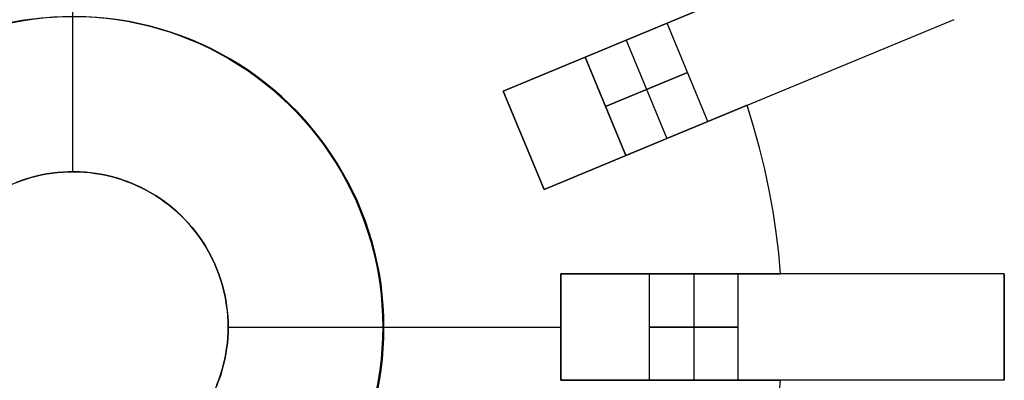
# Model space of a CAD drawing. Header units: millimetres. Extents: x 625 to 835, y 105 to 315.
# Tile 7 of 9: x 724 to 835, y 204 to 245. Entities that reach past the tile are written whole.
import ezdxf

# ---------------------------------------------------------------- set-up
doc = ezdxf.new("R2010")
doc.units = ezdxf.units.MM

msp = doc.modelspace()

# ---------------------------------------------------------------- linework, layer by layer
for points in [[(730, 227.5), (730, 265)], [(730, 227.5), (730, 265)], [(824.71, 255.73), (778.52, 236.59)], [(801.41, 246.07), (792.38, 242.33)], [(792.38, 242.33), (801.41, 246.07)], [(801.41, 246.07), (792.38, 242.33)], [(792.38, 242.33), (801.41, 246.07)], [(725.46, 244.7), (724.25, 244.53), (723.06, 244.31)], [(764.47, 203.96), (764.66, 205.16), (764.81, 206.36), (764.92, 207.57), (764.98, 208.79), (765, 210), (764.98, 211.21), (764.92, 212.43), (764.81, 213.64), (764.66, 214.84), (764.47, 216.04), (764.24, 217.24), (763.97, 218.42), (763.66, 219.6), (763.31, 220.76), (762.91, 221.91), (762.48, 223.04), (762.01, 224.16), (761.5, 225.26), (760.95, 226.35), (760.36, 227.41), (759.74, 228.46), (759.08, 229.48), (758.39, 230.47), (757.66, 231.45), (756.9, 232.39), (756.1, 233.31), (755.28, 234.21), (754.42, 235.07), (753.54, 235.9), (752.63, 236.7), (751.69, 237.47), (750.72, 238.21), (749.73, 238.91), (748.71, 239.58), (747.68, 240.21), (746.62, 240.8), (745.54, 241.36), (744.44, 241.88), (743.32, 242.36), (742.19, 242.81), (741.05, 243.21), (739.89, 243.57), (738.72, 243.9), (737.53, 244.18), (736.34, 244.42), (735.14, 244.62), (733.94, 244.78)], [(829.3, 244.64), (783.11, 225.5)], [(796.99, 244.24), (787.76, 240.42)], [(787.76, 240.42), (796.99, 244.24)], [(801.59, 233.16), (796.99, 244.24)], [(801.59, 233.16), (796.99, 244.24)], [(792.38, 242.33), (778.52, 236.59)], [(778.52, 236.59), (792.38, 242.33)], [(792.38, 242.33), (778.52, 236.59)], [(778.52, 236.59), (792.38, 242.33)], [(792.38, 242.33), (796.97, 231.24)], [(792.38, 242.33), (796.97, 231.24)], [(792.35, 229.33), (787.76, 240.42)], [(792.35, 229.33), (787.76, 240.42)], [(787.76, 240.42), (792.35, 229.33)], [(799.29, 238.7), (790.05, 234.87)], [(790.05, 234.87), (799.29, 238.7)], [(778.52, 236.59), (783.11, 225.5)], [(783.11, 225.5), (778.52, 236.59)], [(783.11, 225.5), (778.52, 236.59)], [(783.11, 225.5), (778.52, 236.59)], [(778.52, 236.59), (783.11, 225.5)], [(778.52, 236.59), (783.11, 225.5)], [(796.97, 231.24), (806, 234.99)], [(806, 234.99), (796.97, 231.24)], [(796.97, 231.24), (806, 234.99)], [(806, 234.99), (796.97, 231.24)], [(809.77, 216), (809.57, 218.33), (809.28, 220.67), (808.93, 223.04), (808.5, 225.41), (807.99, 227.8), (807.41, 230.19), (806.74, 232.59), (806, 234.99)], [(809.77, 216), (809.57, 218.33), (809.28, 220.67), (808.93, 223.04), (808.5, 225.41), (807.99, 227.8), (807.41, 230.19), (806.74, 232.59), (806, 234.99)], [(809.77, 216), (809.57, 218.33), (809.28, 220.67), (808.93, 223.04), (808.5, 225.41), (807.99, 227.8), (807.41, 230.19), (806.74, 232.59), (806, 234.99)], [(809.77, 216), (809.57, 218.33), (809.28, 220.67), (808.93, 223.04), (808.5, 225.41), (807.99, 227.8), (807.41, 230.19), (806.74, 232.59), (806, 234.99)], [(809.77, 216), (809.57, 218.33), (809.28, 220.67), (808.93, 223.04), (808.5, 225.41), (807.99, 227.8), (807.41, 230.19), (806.74, 232.59), (806, 234.99)], [(809.77, 216), (809.57, 218.33), (809.28, 220.67), (808.93, 223.04), (808.5, 225.41), (807.99, 227.8), (807.41, 230.19), (806.74, 232.59), (806, 234.99)], [(792.35, 229.33), (801.59, 233.16)], [(801.59, 233.16), (792.35, 229.33)], [(783.11, 225.5), (796.97, 231.24)], [(796.97, 231.24), (783.11, 225.5)], [(783.11, 225.5), (796.97, 231.24)], [(796.97, 231.24), (783.11, 225.5)], [(746.24, 203.48), (746.46, 204.05), (746.65, 204.62), (746.83, 205.2), (746.99, 205.79), (747.12, 206.38), (747.24, 206.98), (747.33, 207.58), (747.41, 208.18), (747.46, 208.79), (747.49, 209.39), (747.5, 210), (747.49, 210.61), (747.46, 211.21), (747.41, 211.82), (747.33, 212.42), (747.24, 213.02), (747.12, 213.62), (746.99, 214.21), (746.83, 214.8), (746.65, 215.38), (746.46, 215.95), (746.24, 216.52), (746, 217.08), (745.75, 217.63), (745.47, 218.17), (745.18, 218.71), (744.87, 219.23), (744.54, 219.74), (744.19, 220.24), (743.83, 220.72), (743.45, 221.2), (743.05, 221.66), (742.64, 222.1), (742.21, 222.53), (741.77, 222.95), (741.31, 223.35), (740.84, 223.74), (740.36, 224.1), (739.86, 224.46), (739.36, 224.79), (738.84, 225.1), (738.31, 225.4), (737.77, 225.68), (737.22, 225.94), (736.66, 226.18), (736.1, 226.4), (735.52, 226.61), (734.94, 226.79), (734.36, 226.95), (733.77, 227.09), (733.17, 227.21), (732.57, 227.31), (731.97, 227.39), (731.37, 227.45), (730.76, 227.48), (730.15, 227.5), (729.54, 227.49), (728.94, 227.47), (728.33, 227.42), (727.73, 227.35), (727.13, 227.26), (726.53, 227.15), (725.94, 227.02), (725.35, 226.87), (724.77, 226.7), (724.19, 226.51), (723.62, 226.3)], [(785, 216), (785, 204)], [(785, 204), (785, 216)], [(785, 204), (785, 216)], [(785, 204), (785, 216)], [(800, 216), (785, 216)], [(785, 216), (800, 216)], [(800, 216), (785, 216)], [(785, 216), (800, 216)], [(785, 216), (785, 204)], [(835, 216), (785, 216)], [(805, 216), (795, 216)], [(795, 216), (805, 216)], [(795, 204), (795, 216)], [(795, 204), (795, 216)], [(809.77, 216), (800, 216)], [(800, 216), (809.77, 216)], [(809.77, 216), (800, 216)], [(800, 216), (809.77, 216)], [(800, 216), (800, 204)], [(800, 216), (800, 204)], [(805, 204), (805, 216)], [(805, 204), (805, 216)], [(835, 204), (835, 216)], [(835, 204), (835, 216)], [(835, 216), (835, 204)], [(747.5, 210), (785, 210)], [(747.5, 210), (785, 210)], [(765, 210), (785, 210)], [(765, 210), (785, 210)], [(805, 210), (795, 210)], [(795, 210), (805, 210)], [(785, 204), (800, 204)], [(800, 204), (785, 204)], [(785, 204), (800, 204)], [(800, 204), (785, 204)], [(835, 204), (785, 204)], [(795, 204), (805, 204)], [(805, 204), (795, 204)], [(800, 204), (809.77, 204)], [(809.77, 204), (800, 204)], [(800, 204), (809.77, 204)], [(809.77, 204), (800, 204)], [(806, 185.01), (806.7, 187.25), (807.33, 189.52), (807.91, 191.84), (808.42, 194.2), (808.87, 196.6), (809.24, 199.03), (809.55, 201.5), (809.77, 204)], [(806, 185.01), (806.7, 187.25), (807.33, 189.52), (807.91, 191.84), (808.42, 194.2), (808.87, 196.6), (809.24, 199.03), (809.55, 201.5), (809.77, 204)], [(806, 185.01), (806.7, 187.25), (807.33, 189.52), (807.91, 191.84), (808.42, 194.2), (808.87, 196.6), (809.24, 199.03), (809.55, 201.5), (809.77, 204)], [(806, 185.01), (806.7, 187.25), (807.33, 189.52), (807.91, 191.84), (808.42, 194.2), (808.87, 196.6), (809.24, 199.03), (809.55, 201.5), (809.77, 204)], [(806, 185.01), (806.7, 187.25), (807.33, 189.52), (807.91, 191.84), (808.42, 194.2), (808.87, 196.6), (809.24, 199.03), (809.55, 201.5), (809.77, 204)], [(806, 185.01), (806.7, 187.25), (807.33, 189.52), (807.91, 191.84), (808.42, 194.2), (808.87, 196.6), (809.24, 199.03), (809.55, 201.5), (809.77, 204)]]:
    msp.add_lwpolyline(points)
at = {"extrusion": (-0.382683, 0.92388, -1.77118e-15)}
msp.add_lwpolyline([(-859.8, -20), (-859.78, -18.98), (-859.73, -17.96), (-859.64, -16.94), (-859.52, -15.92), (-859.36, -14.91), (-859.17, -13.9), (-858.94, -12.9), (-858.68, -11.91), (-858.39, -10.93), (-858.06, -9.96), (-857.7, -9), (-857.31, -8.05), (-856.89, -7.12), (-856.43, -6.2), (-855.95, -5.3), (-855.43, -4.42), (-854.88, -3.55), (-854.3, -2.7), (-853.7, -1.88), (-853.07, -1.07), (-852.41, -0.29), (-851.72, 0.47), (-851.01, 1.21), (-850.27, 1.92), (-849.51, 2.61), (-848.73, 3.27), (-847.92, 3.9), (-847.1, 4.5), (-846.25, 5.08), (-845.38, 5.63), (-844.5, 6.14), (-843.6, 6.63), (-842.68, 7.09), (-841.75, 7.51), (-840.8, 7.9), (-839.84, 8.26), (-838.87, 8.59), (-837.89, 8.88), (-836.9, 9.14), (-835.9, 9.37), (-834.89, 9.56), (-833.88, 9.72), (-832.86, 9.84), (-831.84, 9.93), (-830.82, 9.98), (-829.8, 9.99)], dxfattribs=at)
at = {"extrusion": (-0.382683, 0.92388, 1.47256e-15)}
msp.add_lwpolyline([(-829.8, -534.01), (-830.82, -533.99), (-831.84, -533.94), (-832.86, -533.85), (-833.88, -533.73), (-834.89, -533.57), (-835.9, -533.38), (-836.9, -533.15), (-837.89, -532.89), (-838.87, -532.6), (-839.84, -532.27), (-840.8, -531.91), (-841.75, -531.52), (-842.68, -531.1), (-843.6, -530.64), (-844.5, -530.15), (-845.38, -529.64), (-846.25, -529.09), (-847.1, -528.51), (-847.92, -527.91), (-848.73, -527.28), (-849.51, -526.62), (-850.27, -525.93), (-851.01, -525.22), (-851.72, -524.48), (-852.41, -523.72), (-853.07, -522.94), (-853.7, -522.13), (-854.3, -521.31), (-854.88, -520.46), (-855.43, -519.59), (-855.95, -518.71), (-856.43, -517.81), (-856.89, -516.89), (-857.31, -515.96), (-857.7, -515.01), (-858.06, -514.05), (-858.39, -513.08), (-858.68, -512.1), (-858.94, -511.11), (-859.17, -510.11), (-859.36, -509.1), (-859.52, -508.09), (-859.64, -507.07), (-859.73, -506.05), (-859.78, -505.03), (-859.8, -504.01)], dxfattribs=at)
at = {"extrusion": (-0.382683, 0.92388, 1.50859e-15)}
msp.add_lwpolyline([(-859.8, -20), (-859.78, -18.98), (-859.73, -17.96), (-859.64, -16.94), (-859.52, -15.92), (-859.36, -14.91), (-859.17, -13.9), (-858.94, -12.9), (-858.68, -11.91), (-858.39, -10.93), (-858.06, -9.96), (-857.7, -9), (-857.31, -8.05), (-856.89, -7.12), (-856.43, -6.2), (-855.95, -5.3), (-855.43, -4.42), (-854.88, -3.55), (-854.3, -2.7), (-853.7, -1.88), (-853.07, -1.07), (-852.41, -0.29), (-851.72, 0.47), (-851.01, 1.21), (-850.27, 1.92), (-849.51, 2.61), (-848.73, 3.27), (-847.92, 3.9), (-847.1, 4.5), (-846.25, 5.08), (-845.38, 5.63), (-844.5, 6.14), (-843.6, 6.63), (-842.68, 7.09), (-841.75, 7.51), (-840.8, 7.9), (-839.84, 8.26), (-838.87, 8.59), (-837.89, 8.88), (-836.9, 9.14), (-835.9, 9.37), (-834.89, 9.56), (-833.88, 9.72), (-832.86, 9.84), (-831.84, 9.93), (-830.82, 9.98), (-829.8, 9.99)], dxfattribs=at)
at = {"extrusion": (-0.382683, 0.92388, -3.32553e-15)}
msp.add_lwpolyline([(-829.8, -534.01), (-830.82, -533.99), (-831.84, -533.94), (-832.86, -533.85), (-833.88, -533.73), (-834.89, -533.57), (-835.9, -533.38), (-836.9, -533.15), (-837.89, -532.89), (-838.87, -532.6), (-839.84, -532.27), (-840.8, -531.91), (-841.75, -531.52), (-842.68, -531.1), (-843.6, -530.64), (-844.5, -530.15), (-845.38, -529.64), (-846.25, -529.09), (-847.1, -528.51), (-847.92, -527.91), (-848.73, -527.28), (-849.51, -526.62), (-850.27, -525.93), (-851.01, -525.22), (-851.72, -524.48), (-852.41, -523.72), (-853.07, -522.94), (-853.7, -522.13), (-854.3, -521.31), (-854.88, -520.46), (-855.43, -519.59), (-855.95, -518.71), (-856.43, -517.81), (-856.89, -516.89), (-857.31, -515.96), (-857.7, -515.01), (-858.06, -514.05), (-858.39, -513.08), (-858.68, -512.1), (-858.94, -511.11), (-859.17, -510.11), (-859.36, -509.1), (-859.52, -508.09), (-859.64, -507.07), (-859.73, -506.05), (-859.78, -505.03), (-859.8, -504.01)], dxfattribs=at)
at = {"extrusion": (0.000142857, -2.84161e-05, 1)}
for points in [[(765.07, 209.99), (765.05, 211.2), (764.99, 212.42), (764.88, 213.63), (764.74, 214.84), (764.55, 216.04), (764.31, 217.24), (764.04, 218.43), (763.73, 219.6), (763.37, 220.77), (762.98, 221.92), (762.54, 223.06), (762.07, 224.18), (761.55, 225.28), (761, 226.37), (760.41, 227.43), (759.79, 228.48), (759.13, 229.5), (758.43, 230.5), (757.7, 231.48), (756.94, 232.42), (756.14, 233.34), (755.31, 234.24), (754.45, 235.1), (753.56, 235.93), (752.65, 236.73), (751.7, 237.5), (750.73, 238.24), (749.74, 238.94), (748.72, 239.61), (747.68, 240.24), (746.61, 240.83), (745.53, 241.39), (744.43, 241.91), (743.31, 242.39), (742.17, 242.83), (741.02, 243.23), (739.86, 243.59), (738.68, 243.91), (737.5, 244.19), (736.3, 244.43), (735.1, 244.62), (733.89, 244.78), (732.68, 244.89), (731.47, 244.96), (730.25, 244.98), (729.03, 244.97), (727.81, 244.91), (726.6, 244.81), (725.39, 244.67), (724.19, 244.49), (722.99, 244.26), (721.8, 243.99), (720.62, 243.69), (719.46, 243.34), (718.3, 242.95), (717.16, 242.52), (716.04, 242.05), (714.93, 241.54), (713.85, 240.99), (712.78, 240.41), (711.73, 239.79), (710.7, 239.13), (709.7, 238.44), (708.72, 237.72), (707.77, 236.96), (706.85, 236.17), (705.95, 235.34), (705.08, 234.49), (704.24, 233.6), (703.44, 232.69), (702.66, 231.75), (701.92, 230.78), (701.22, 229.79), (700.55, 228.77), (699.91, 227.74), (699.31, 226.68), (698.75, 225.6), (698.22, 224.5), (697.74, 223.38)], [(697.74, 223.38), (697.29, 222.25), (696.89, 221.11), (696.52, 219.95), (696.2, 218.78), (695.91, 217.6), (695.67, 216.42), (695.47, 215.22), (695.31, 214.02), (695.19, 212.81), (695.11, 211.6), (695.08, 210.39), (695.08, 209.18), (695.13, 207.96), (695.22, 206.76), (695.36, 205.55), (695.53, 204.35), (695.75, 203.16), (696, 201.97), (696.3, 200.8), (696.64, 199.63), (697.02, 198.48), (697.44, 197.34), (697.9, 196.22), (698.39, 195.11), (698.93, 194.02), (699.5, 192.95), (700.11, 191.9), (700.75, 190.88), (701.43, 189.87), (702.14, 188.89), (702.89, 187.94), (703.67, 187.01), (704.48, 186.11), (705.33, 185.24), (706.2, 184.39), (707.1, 183.58), (708.03, 182.8), (708.98, 182.05), (709.96, 181.34), (710.97, 180.66), (711.99, 180.02), (713.04, 179.41), (714.11, 178.84), (715.2, 178.3), (716.31, 177.81), (717.43, 177.35), (718.57, 176.93), (719.72, 176.55), (720.89, 176.21), (722.06, 175.91), (723.25, 175.66), (724.44, 175.44), (725.64, 175.27), (726.85, 175.13), (728.05, 175.04), (729.27, 174.99), (730.48, 174.99), (731.69, 175.02), (732.9, 175.1), (734.11, 175.22), (735.31, 175.38), (736.51, 175.58), (737.69, 175.82), (738.87, 176.11), (740.04, 176.43), (741.2, 176.8), (742.34, 177.2), (743.47, 177.65), (744.58, 178.13), (745.68, 178.65), (746.75, 179.21), (747.81, 179.81), (748.84, 180.44), (749.85, 181.11), (750.84, 181.81), (751.81, 182.55), (752.74, 183.32), (753.65, 184.12), (754.54, 184.95), (755.39, 185.81), (756.21, 186.71), (757, 187.63), (757.76, 188.57), (758.49, 189.54), (759.18, 190.54), (759.83, 191.56), (760.45, 192.6), (761.04, 193.66), (761.58, 194.75), (762.09, 195.85), (762.56, 196.97), (762.99, 198.1), (763.39, 199.25), (763.74, 200.41), (764.05, 201.58), (764.32, 202.76), (764.55, 203.95), (764.74, 205.15), (764.89, 206.35), (764.99, 207.56), (765.05, 208.77), (765.07, 209.99)]]:
    msp.add_lwpolyline(points, dxfattribs=at)
at = {"extrusion": (-0.000142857, 2.84161e-05, 1)}
for points in [[(697.59, 223.41), (698.08, 224.53), (698.6, 225.62), (699.16, 226.7), (699.76, 227.77), (700.4, 228.8), (701.07, 229.82), (701.78, 230.81), (702.52, 231.78), (703.29, 232.72), (704.1, 233.63), (704.93, 234.52), (705.8, 235.37), (706.7, 236.19), (707.62, 236.99), (708.57, 237.75), (709.55, 238.47), (710.55, 239.16), (711.58, 239.82), (712.63, 240.44), (713.7, 241.02), (714.79, 241.57), (715.89, 242.08), (717.02, 242.55), (718.16, 242.98), (719.31, 243.37), (720.48, 243.71), (721.65, 244.02), (722.84, 244.29), (724.04, 244.52), (725.24, 244.7), (726.45, 244.84), (727.67, 244.94), (728.88, 245), (730.1, 245.01), (731.32, 244.99), (732.53, 244.92), (733.75, 244.81), (734.95, 244.65), (736.16, 244.46), (737.35, 244.22), (738.54, 243.94), (739.71, 243.62), (740.87, 243.26), (742.02, 242.86), (743.16, 242.42), (744.28, 241.94), (745.38, 241.42), (746.46, 240.86), (747.53, 240.27), (748.57, 239.64), (749.59, 238.97), (750.58, 238.27), (751.55, 237.53), (752.5, 236.76), (753.42, 235.96), (754.3, 235.13), (755.16, 234.27), (755.99, 233.37), (756.79, 232.45), (757.55, 231.5), (758.28, 230.53), (758.98, 229.53), (759.64, 228.51), (760.27, 227.46), (760.86, 226.4), (761.41, 225.31), (761.92, 224.21), (762.39, 223.09), (762.83, 221.95), (763.22, 220.8), (763.58, 219.63), (763.89, 218.46), (764.17, 217.27), (764.4, 216.07), (764.59, 214.87), (764.74, 213.66), (764.84, 212.45), (764.91, 211.23), (764.93, 210.01)], [(764.93, 210.01), (764.91, 208.8), (764.84, 207.59), (764.74, 206.38), (764.59, 205.18), (764.4, 203.98), (764.17, 202.79), (763.9, 201.61), (763.59, 200.44), (763.24, 199.28), (762.85, 198.13), (762.42, 196.99), (761.94, 195.88), (761.44, 194.78), (760.89, 193.69), (760.3, 192.63), (759.68, 191.59), (759.03, 190.57), (758.34, 189.57), (757.61, 188.6), (756.85, 187.65), (756.06, 186.74), (755.24, 185.84), (754.39, 184.98), (753.51, 184.15), (752.6, 183.35), (751.66, 182.58), (750.7, 181.84), (749.71, 181.14), (748.69, 180.47), (747.66, 179.84), (746.6, 179.24), (745.53, 178.68), (744.43, 178.16), (743.32, 177.68), (742.19, 177.23), (741.05, 176.83), (739.89, 176.46), (738.72, 176.14), (737.55, 175.85), (736.36, 175.61), (735.16, 175.41), (733.96, 175.25), (732.75, 175.13), (731.54, 175.05), (730.33, 175.02), (729.12, 175.02), (727.91, 175.07), (726.7, 175.16), (725.49, 175.3), (724.29, 175.47), (723.1, 175.69), (721.91, 175.94), (720.74, 176.24), (719.57, 176.58), (718.42, 176.96), (717.28, 177.38), (716.16, 177.84), (715.05, 178.33), (713.97, 178.87), (712.9, 179.44), (711.85, 180.05), (710.82, 180.69), (709.81, 181.37), (708.83, 182.08), (707.88, 182.83), (706.95, 183.61), (706.05, 184.42), (705.18, 185.27), (704.34, 186.14), (703.52, 187.04), (702.74, 187.97), (702, 188.92), (701.28, 189.9), (700.6, 190.91), (699.96, 191.93), (699.35, 192.98), (698.78, 194.05), (698.24, 195.14), (697.75, 196.25), (697.29, 197.37), (696.87, 198.51), (696.49, 199.66), (696.15, 200.83), (695.86, 202), (695.6, 203.19), (695.38, 204.38), (695.21, 205.58), (695.08, 206.79), (694.99, 207.99), (694.94, 209.21), (694.93, 210.42), (694.96, 211.63), (695.04, 212.84), (695.16, 214.05), (695.32, 215.25), (695.52, 216.45), (695.77, 217.63), (696.05, 218.81), (696.38, 219.98), (696.74, 221.14), (697.15, 222.28), (697.59, 223.41)]]:
    msp.add_lwpolyline(points, dxfattribs=at)
at = {"extrusion": (-0.382683, 0.92388, 1.3371e-15)}
msp.add_lwpolyline([(-829.8, 9.99), (-830.82, 9.98), (-831.84, 9.93), (-832.86, 9.84), (-833.88, 9.72), (-834.89, 9.56), (-835.9, 9.37), (-836.9, 9.14), (-837.89, 8.88), (-838.87, 8.59), (-839.84, 8.26), (-840.8, 7.9), (-841.75, 7.51), (-842.68, 7.09), (-843.6, 6.63), (-844.5, 6.14), (-845.38, 5.63), (-846.25, 5.08), (-847.1, 4.5), (-847.92, 3.9), (-848.73, 3.27), (-849.51, 2.61), (-850.27, 1.92), (-851.01, 1.21), (-851.72, 0.47), (-852.41, -0.29), (-853.07, -1.07), (-853.7, -1.88), (-854.3, -2.7), (-854.88, -3.55), (-855.43, -4.42), (-855.95, -5.3), (-856.43, -6.2), (-856.89, -7.12), (-857.31, -8.05), (-857.7, -9), (-858.06, -9.96), (-858.39, -10.93), (-858.68, -11.91), (-858.94, -12.9), (-859.17, -13.9), (-859.36, -14.91), (-859.52, -15.92), (-859.64, -16.94), (-859.73, -17.96), (-859.78, -18.98), (-859.8, -20)], dxfattribs=at)
at = {"extrusion": (-0.382683, 0.92388, -4.13377e-15)}
msp.add_lwpolyline([(-859.8, -504.01), (-859.78, -505.03), (-859.73, -506.05), (-859.64, -507.07), (-859.52, -508.09), (-859.36, -509.1), (-859.17, -510.11), (-858.94, -511.11), (-858.68, -512.1), (-858.39, -513.08), (-858.06, -514.05), (-857.7, -515.01), (-857.31, -515.96), (-856.89, -516.89), (-856.43, -517.81), (-855.95, -518.71), (-855.43, -519.59), (-854.88, -520.46), (-854.3, -521.31), (-853.7, -522.13), (-853.07, -522.94), (-852.41, -523.72), (-851.72, -524.48), (-851.01, -525.22), (-850.27, -525.93), (-849.51, -526.62), (-848.73, -527.28), (-847.92, -527.91), (-847.1, -528.51), (-846.25, -529.09), (-845.38, -529.64), (-844.5, -530.15), (-843.6, -530.64), (-842.68, -531.1), (-841.75, -531.52), (-840.8, -531.91), (-839.84, -532.27), (-838.87, -532.6), (-837.89, -532.89), (-836.9, -533.15), (-835.9, -533.38), (-834.89, -533.57), (-833.88, -533.73), (-832.86, -533.85), (-831.84, -533.94), (-830.82, -533.99), (-829.8, -534.01)], dxfattribs=at)
at = {"extrusion": (-0.382683, 0.92388, -7.45649e-16)}
msp.add_lwpolyline([(-819.8, 9.99), (-819.45, 9.99), (-819.11, 9.97), (-818.77, 9.94), (-818.43, 9.9), (-818.1, 9.85), (-817.76, 9.79), (-817.43, 9.71), (-817.1, 9.62), (-816.77, 9.53), (-816.45, 9.42), (-816.13, 9.3), (-815.81, 9.17), (-815.5, 9.03), (-815.19, 8.87), (-814.89, 8.71), (-814.6, 8.54), (-814.31, 8.36), (-814.03, 8.16), (-813.75, 7.96), (-813.48, 7.75), (-813.22, 7.53), (-812.97, 7.3), (-812.72, 7.07), (-812.49, 6.82), (-812.26, 6.57), (-812.04, 6.31), (-811.83, 6.04), (-811.63, 5.76), (-811.43, 5.48), (-811.25, 5.19), (-811.08, 4.9), (-810.92, 4.6), (-810.76, 4.29), (-810.62, 3.98), (-810.49, 3.66), (-810.37, 3.34), (-810.26, 3.02), (-810.17, 2.69), (-810.08, 2.36), (-810, 2.03), (-809.94, 1.69), (-809.89, 1.36), (-809.85, 1.02), (-809.82, 0.68), (-809.8, 0.34), (-809.8, -0.01)], dxfattribs=at)
at = {"extrusion": (-0.382683, 0.92388, -7.82113e-16)}
msp.add_lwpolyline([(-809.8, -524.01), (-809.8, -524.35), (-809.82, -524.69), (-809.85, -525.03), (-809.89, -525.37), (-809.94, -525.7), (-810, -526.04), (-810.08, -526.37), (-810.17, -526.7), (-810.26, -527.03), (-810.37, -527.35), (-810.49, -527.67), (-810.62, -527.99), (-810.76, -528.3), (-810.92, -528.61), (-811.08, -528.91), (-811.25, -529.2), (-811.43, -529.49), (-811.63, -529.77), (-811.83, -530.05), (-812.04, -530.32), (-812.26, -530.58), (-812.49, -530.83), (-812.72, -531.08), (-812.97, -531.31), (-813.22, -531.54), (-813.48, -531.76), (-813.75, -531.97), (-814.03, -532.17), (-814.31, -532.37), (-814.6, -532.55), (-814.89, -532.72), (-815.19, -532.88), (-815.5, -533.04), (-815.81, -533.18), (-816.13, -533.31), (-816.45, -533.43), (-816.77, -533.54), (-817.1, -533.63), (-817.43, -533.72), (-817.76, -533.8), (-818.1, -533.86), (-818.43, -533.91), (-818.77, -533.95), (-819.11, -533.98), (-819.45, -534), (-819.8, -534.01)], dxfattribs=at)
at = {"extrusion": (1, 0, 0)}
for points in [[(236.59, -12.01), (236.59, -512)], [(234.99, -524.01), (234.99, -512)], [(234.99, -12.01), (234.99, -0.01)], [(235.07, 9.58), (235.07, -533.59)], [(231.05, -12.01), (231.05, -512)], [(227.5, -12.01), (227.5, 0)], [(225.5, -512), (225.5, -12.01)], [(216, -12.01), (216, -512)], [(216, -524.01), (216, -512)], [(216, -12.01), (216, -0.01)], [(216, 9.58), (216, -533.59)], [(216, -504.01), (216, -20)], [(210, -12.01), (210, 0)], [(210, -524.01), (210, -512)], [(210, -12.01), (210, -512)], [(210, -504.01), (210, -20)], [(204, -512), (204, -12.01)], [(204, -524.01), (204, -512)], [(204, -12.01), (204, -0.01)], [(204, 9.58), (204, -533.59)], [(204, -20), (204, -504.01)]]:
    msp.add_lwpolyline(points, dxfattribs=at)
at = {"extrusion": (-0.382683, 0.92388, -1.04921e-14)}
msp.add_lwpolyline([(-819.8, 9.99), (-819.45, 9.99), (-819.11, 9.97), (-818.77, 9.94), (-818.43, 9.9), (-818.1, 9.85), (-817.76, 9.79), (-817.43, 9.71), (-817.1, 9.62), (-816.77, 9.53), (-816.45, 9.42), (-816.13, 9.3), (-815.81, 9.17), (-815.5, 9.03), (-815.19, 8.87), (-814.89, 8.71), (-814.6, 8.54), (-814.31, 8.36), (-814.03, 8.16), (-813.75, 7.96), (-813.48, 7.75), (-813.22, 7.53), (-812.97, 7.3), (-812.72, 7.07), (-812.49, 6.82), (-812.26, 6.57), (-812.04, 6.31), (-811.83, 6.04), (-811.63, 5.76), (-811.43, 5.48), (-811.25, 5.19), (-811.08, 4.9), (-810.92, 4.6), (-810.76, 4.29), (-810.62, 3.98), (-810.49, 3.66), (-810.37, 3.34), (-810.26, 3.02), (-810.17, 2.69), (-810.08, 2.36), (-810, 2.03), (-809.94, 1.69), (-809.89, 1.36), (-809.85, 1.02), (-809.82, 0.68), (-809.8, 0.34), (-809.8, -0.01)], dxfattribs=at)
at = {"extrusion": (-0.382683, 0.92388, -2.6337e-15)}
msp.add_lwpolyline([(-809.8, -524.01), (-809.8, -524.35), (-809.82, -524.69), (-809.85, -525.03), (-809.89, -525.37), (-809.94, -525.7), (-810, -526.04), (-810.08, -526.37), (-810.17, -526.7), (-810.26, -527.03), (-810.37, -527.35), (-810.49, -527.67), (-810.62, -527.99), (-810.76, -528.3), (-810.92, -528.61), (-811.08, -528.91), (-811.25, -529.2), (-811.43, -529.49), (-811.63, -529.77), (-811.83, -530.05), (-812.04, -530.32), (-812.26, -530.58), (-812.49, -530.83), (-812.72, -531.08), (-812.97, -531.31), (-813.22, -531.54), (-813.48, -531.76), (-813.75, -531.97), (-814.03, -532.17), (-814.31, -532.37), (-814.6, -532.55), (-814.89, -532.72), (-815.19, -532.88), (-815.5, -533.04), (-815.81, -533.18), (-816.13, -533.31), (-816.45, -533.43), (-816.77, -533.54), (-817.1, -533.63), (-817.43, -533.72), (-817.76, -533.8), (-818.1, -533.86), (-818.43, -533.91), (-818.77, -533.95), (-819.11, -533.98), (-819.45, -534), (-819.8, -534.01)], dxfattribs=at)
at = {"extrusion": (-0.382683, 0.92388, 2.52796e-15)}
msp.add_lwpolyline([(-809.8, -0.01), (-809.8, 0.34), (-809.82, 0.68), (-809.85, 1.02), (-809.89, 1.36), (-809.94, 1.69), (-810, 2.03), (-810.08, 2.36), (-810.17, 2.69), (-810.26, 3.02), (-810.37, 3.34), (-810.49, 3.66), (-810.62, 3.98), (-810.76, 4.29), (-810.92, 4.6), (-811.08, 4.9), (-811.25, 5.19), (-811.43, 5.48), (-811.63, 5.76), (-811.83, 6.04), (-812.04, 6.31), (-812.26, 6.57), (-812.49, 6.82), (-812.72, 7.07), (-812.97, 7.3), (-813.22, 7.53), (-813.48, 7.75), (-813.75, 7.96), (-814.03, 8.16), (-814.31, 8.36), (-814.6, 8.54), (-814.89, 8.71), (-815.19, 8.87), (-815.5, 9.03), (-815.81, 9.17), (-816.13, 9.3), (-816.45, 9.42), (-816.77, 9.53), (-817.1, 9.62), (-817.43, 9.71), (-817.76, 9.79), (-818.1, 9.85), (-818.43, 9.9), (-818.77, 9.94), (-819.11, 9.97), (-819.45, 9.99), (-819.8, 9.99)], dxfattribs=at)
at = {"extrusion": (-0.382683, 0.92388, 8.21078e-15)}
msp.add_lwpolyline([(-809.8, -524.01), (-809.8, -524.35), (-809.82, -524.69), (-809.85, -525.03), (-809.89, -525.37), (-809.94, -525.7), (-810, -526.04), (-810.08, -526.37), (-810.17, -526.7), (-810.26, -527.03), (-810.37, -527.35), (-810.49, -527.67), (-810.62, -527.99), (-810.76, -528.3), (-810.92, -528.61), (-811.08, -528.91), (-811.25, -529.2), (-811.43, -529.49), (-811.63, -529.77), (-811.83, -530.05), (-812.04, -530.32), (-812.26, -530.58), (-812.49, -530.83), (-812.72, -531.08), (-812.97, -531.31), (-813.22, -531.54), (-813.48, -531.76), (-813.75, -531.97), (-814.03, -532.17), (-814.31, -532.37), (-814.6, -532.55), (-814.89, -532.72), (-815.19, -532.88), (-815.5, -533.04), (-815.81, -533.18), (-816.13, -533.31), (-816.45, -533.43), (-816.77, -533.54), (-817.1, -533.63), (-817.43, -533.72), (-817.76, -533.8), (-818.1, -533.86), (-818.43, -533.91), (-818.77, -533.95), (-819.11, -533.98), (-819.45, -534), (-819.8, -534.01)], dxfattribs=at)
at = {"extrusion": (0.000285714, -5.68321e-05, 1)}
for points in [[(747.5, 210), (747.49, 210.61), (747.46, 211.22), (747.41, 211.82), (747.33, 212.43), (747.24, 213.03), (747.12, 213.63), (746.99, 214.22), (746.83, 214.81), (746.65, 215.39), (746.45, 215.97), (746.24, 216.54), (746, 217.1), (745.74, 217.65), (745.47, 218.19), (745.17, 218.72), (744.86, 219.25), (744.53, 219.76), (744.18, 220.26), (743.82, 220.74), (743.43, 221.22), (743.04, 221.68), (742.62, 222.13), (742.19, 222.56), (741.75, 222.97), (741.29, 223.37), (740.82, 223.76), (740.33, 224.13), (739.83, 224.48), (739.32, 224.81), (738.8, 225.13), (738.27, 225.42), (737.73, 225.7), (737.18, 225.96), (736.62, 226.2), (736.05, 226.42), (735.48, 226.62), (734.9, 226.8), (734.31, 226.96), (733.72, 227.1), (733.12, 227.22), (732.52, 227.32), (731.91, 227.39), (731.31, 227.45), (730.7, 227.49), (730.09, 227.5), (729.48, 227.49), (728.87, 227.46), (728.27, 227.41), (727.66, 227.34), (727.06, 227.25), (726.46, 227.14), (725.87, 227), (725.28, 226.85), (724.69, 226.67), (724.12, 226.48), (723.55, 226.27), (722.99, 226.03), (722.43, 225.78), (721.89, 225.5), (721.35, 225.21), (720.83, 224.9), (720.32, 224.57), (719.82, 224.23), (719.33, 223.87), (718.85, 223.49), (718.39, 223.09), (717.94, 222.68), (717.51, 222.25), (717.09, 221.81), (716.69, 221.35), (716.3, 220.88), (715.93, 220.4), (715.57, 219.9), (715.24, 219.39), (714.92, 218.87), (714.62, 218.34), (714.34, 217.8), (714.08, 217.25), (713.84, 216.7)], [(713.84, 216.7), (713.61, 216.13), (713.41, 215.56), (713.23, 214.98), (713.07, 214.4), (712.92, 213.81), (712.8, 213.21), (712.7, 212.62), (712.62, 212.02), (712.56, 211.41), (712.52, 210.81), (712.5, 210.2), (712.51, 209.6), (712.53, 208.99), (712.58, 208.38), (712.64, 207.78), (712.73, 207.18), (712.84, 206.59), (712.97, 205.99), (713.12, 205.4), (713.29, 204.82), (713.48, 204.25), (713.69, 203.68), (713.91, 203.12), (714.16, 202.56), (714.43, 202.02), (714.72, 201.48), (715.02, 200.96), (715.34, 200.45), (715.68, 199.94), (716.04, 199.45), (716.41, 198.98), (716.8, 198.51), (717.21, 198.06), (717.63, 197.62), (718.07, 197.2), (718.52, 196.8), (718.98, 196.41), (719.46, 196.03), (719.95, 195.68), (720.45, 195.34), (720.96, 195.02), (721.49, 194.71), (722.02, 194.43), (722.57, 194.16), (723.12, 193.91), (723.68, 193.68), (724.25, 193.47), (724.83, 193.28), (725.41, 193.11), (726, 192.96), (726.59, 192.84), (727.19, 192.73), (727.79, 192.64), (728.39, 192.57), (728.99, 192.53), (729.6, 192.5), (730.21, 192.5), (730.81, 192.52), (731.42, 192.56), (732.02, 192.62), (732.62, 192.7), (733.22, 192.8), (733.81, 192.92), (734.4, 193.06), (734.99, 193.22), (735.56, 193.41), (736.14, 193.61), (736.7, 193.83), (737.26, 194.07), (737.8, 194.33), (738.34, 194.61), (738.87, 194.91), (739.39, 195.23), (739.89, 195.56), (740.39, 195.91), (740.87, 196.28), (741.34, 196.67), (741.79, 197.07), (742.23, 197.48), (742.66, 197.91), (743.07, 198.36), (743.47, 198.82), (743.85, 199.29), (744.21, 199.78), (744.55, 200.28), (744.88, 200.79), (745.19, 201.31), (745.48, 201.84), (745.76, 202.38), (746.01, 202.93), (746.25, 203.49), (746.46, 204.06), (746.66, 204.63), (746.84, 205.21), (746.99, 205.8), (747.13, 206.39), (747.24, 206.98), (747.34, 207.58), (747.41, 208.18), (747.46, 208.79), (747.49, 209.39), (747.5, 210)]]:
    msp.add_lwpolyline(points, dxfattribs=at)
at = {"extrusion": (-0.000285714, 5.68321e-05, 1)}
for points in [[(713.83, 216.7), (714.07, 217.26), (714.34, 217.81), (714.62, 218.35), (714.92, 218.88), (715.24, 219.39), (715.57, 219.9), (715.92, 220.4), (716.29, 220.88), (716.68, 221.35), (717.08, 221.81), (717.5, 222.25), (717.94, 222.68), (718.39, 223.09), (718.85, 223.49), (719.32, 223.87), (719.81, 224.23), (720.31, 224.57), (720.83, 224.9), (721.35, 225.21), (721.89, 225.5), (722.43, 225.78), (722.98, 226.03), (723.54, 226.27), (724.11, 226.48), (724.69, 226.68), (725.27, 226.85), (725.86, 227), (726.46, 227.14), (727.06, 227.25), (727.66, 227.34), (728.26, 227.41), (728.87, 227.46), (729.48, 227.49), (730.09, 227.5), (730.7, 227.49), (731.3, 227.45), (731.91, 227.4), (732.51, 227.32), (733.11, 227.22), (733.71, 227.1), (734.3, 226.96), (734.89, 226.8), (735.47, 226.62), (736.05, 226.42), (736.62, 226.2), (737.18, 225.96), (737.73, 225.7), (738.27, 225.42), (738.8, 225.13), (739.32, 224.81), (739.83, 224.48), (740.33, 224.13), (740.81, 223.76), (741.29, 223.37), (741.74, 222.97), (742.19, 222.56), (742.62, 222.13), (743.03, 221.68), (743.43, 221.22), (743.81, 220.75), (744.18, 220.26), (744.53, 219.76), (744.86, 219.25), (745.17, 218.72), (745.46, 218.19), (745.74, 217.65), (746, 217.1), (746.23, 216.54), (746.45, 215.97), (746.65, 215.39), (746.83, 214.81), (746.98, 214.22), (747.12, 213.63), (747.24, 213.03), (747.33, 212.43), (747.4, 211.82), (747.46, 211.22), (747.49, 210.61), (747.5, 210)], [(747.5, 210), (747.49, 209.39), (747.46, 208.79), (747.41, 208.18), (747.33, 207.58), (747.24, 206.98), (747.12, 206.39), (746.99, 205.8), (746.83, 205.21), (746.66, 204.63), (746.46, 204.06), (746.24, 203.49), (746.01, 202.93), (745.75, 202.38), (745.48, 201.84), (745.19, 201.31), (744.88, 200.79), (744.55, 200.28), (744.21, 199.78), (743.84, 199.29), (743.46, 198.82), (743.07, 198.36), (742.66, 197.91), (742.23, 197.48), (741.79, 197.07), (741.33, 196.67), (740.87, 196.28), (740.38, 195.91), (739.89, 195.56), (739.38, 195.23), (738.87, 194.91), (738.34, 194.61), (737.8, 194.33), (737.25, 194.07), (736.7, 193.83), (736.13, 193.61), (735.56, 193.41), (734.98, 193.22), (734.4, 193.06), (733.81, 192.92), (733.22, 192.8), (732.62, 192.7), (732.02, 192.62), (731.41, 192.56), (730.81, 192.52), (730.2, 192.5), (729.6, 192.5), (728.99, 192.53), (728.39, 192.57), (727.78, 192.64), (727.18, 192.73), (726.59, 192.84), (725.99, 192.96), (725.41, 193.11), (724.82, 193.28), (724.25, 193.47), (723.68, 193.68), (723.12, 193.91), (722.56, 194.16), (722.02, 194.43), (721.48, 194.71), (720.96, 195.02), (720.45, 195.34), (719.94, 195.68), (719.45, 196.03), (718.98, 196.41), (718.51, 196.8), (718.06, 197.2), (717.63, 197.63), (717.2, 198.06), (716.8, 198.51), (716.41, 198.98), (716.03, 199.45), (715.68, 199.94), (715.34, 200.45), (715.02, 200.96), (714.71, 201.48), (714.43, 202.02), (714.16, 202.56), (713.91, 203.12), (713.68, 203.68), (713.47, 204.25), (713.28, 204.82), (713.11, 205.41), (712.96, 205.99), (712.84, 206.59), (712.73, 207.18), (712.64, 207.78), (712.57, 208.39), (712.53, 208.99), (712.5, 209.6), (712.5, 210.2), (712.52, 210.81), (712.56, 211.41), (712.62, 212.02), (712.7, 212.62), (712.8, 213.22), (712.92, 213.81), (713.06, 214.4), (713.22, 214.98), (713.41, 215.56), (713.61, 216.13), (713.83, 216.7)]]:
    msp.add_lwpolyline(points, dxfattribs=at)
at = {"extrusion": (0, 1, 0)}
for points in [[(-795, 9.99), (-794.66, 9.99), (-794.32, 9.97), (-793.98, 9.94), (-793.64, 9.9), (-793.3, 9.85), (-792.97, 9.79), (-792.63, 9.71), (-792.3, 9.62), (-791.97, 9.53), (-791.65, 9.42), (-791.33, 9.3), (-791.02, 9.17), (-790.71, 9.03), (-790.4, 8.87), (-790.1, 8.71), (-789.8, 8.54), (-789.52, 8.36), (-789.23, 8.16), (-788.96, 7.96), (-788.69, 7.75), (-788.43, 7.53), (-788.17, 7.3), (-787.93, 7.07), (-787.69, 6.82), (-787.46, 6.57), (-787.24, 6.31), (-787.03, 6.04), (-786.83, 5.76), (-786.64, 5.48), (-786.46, 5.19), (-786.28, 4.9), (-786.12, 4.6), (-785.97, 4.29), (-785.83, 3.98), (-785.7, 3.66), (-785.58, 3.34), (-785.47, 3.02), (-785.37, 2.69), (-785.28, 2.36), (-785.21, 2.03), (-785.15, 1.69), (-785.09, 1.36), (-785.05, 1.02), (-785.02, 0.68), (-785.01, 0.34), (-785, -0.01)], [(-785, -524.01), (-785.01, -524.35), (-785.02, -524.69), (-785.05, -525.03), (-785.09, -525.37), (-785.15, -525.7), (-785.21, -526.04), (-785.28, -526.37), (-785.37, -526.7), (-785.47, -527.03), (-785.58, -527.35), (-785.7, -527.67), (-785.83, -527.99), (-785.97, -528.3), (-786.12, -528.61), (-786.28, -528.91), (-786.46, -529.2), (-786.64, -529.49), (-786.83, -529.77), (-787.03, -530.05), (-787.24, -530.32), (-787.46, -530.58), (-787.69, -530.83), (-787.93, -531.08), (-788.17, -531.31), (-788.43, -531.54), (-788.69, -531.76), (-788.96, -531.97), (-789.23, -532.17), (-789.52, -532.37), (-789.8, -532.55), (-790.1, -532.72), (-790.4, -532.88), (-790.71, -533.04), (-791.02, -533.18), (-791.33, -533.31), (-791.65, -533.43), (-791.97, -533.54), (-792.3, -533.63), (-792.63, -533.72), (-792.97, -533.8), (-793.3, -533.86), (-793.64, -533.91), (-793.98, -533.95), (-794.32, -533.98), (-794.66, -534), (-795, -534.01)], [(-835, -20), (-834.98, -18.98), (-834.93, -17.96), (-834.84, -16.94), (-834.72, -15.92), (-834.56, -14.91), (-834.37, -13.9), (-834.15, -12.9), (-833.89, -11.91), (-833.59, -10.93), (-833.27, -9.96), (-832.91, -9), (-832.52, -8.05), (-832.09, -7.12), (-831.64, -6.2), (-831.15, -5.3), (-830.63, -4.42), (-830.09, -3.55), (-829.51, -2.7), (-828.9, -1.88), (-828.27, -1.07), (-827.61, -0.29), (-826.93, 0.47), (-826.21, 1.21), (-825.48, 1.92), (-824.72, 2.61), (-823.93, 3.27), (-823.13, 3.9), (-822.3, 4.5), (-821.45, 5.08), (-820.59, 5.63), (-819.7, 6.14), (-818.8, 6.63), (-817.88, 7.09), (-816.95, 7.51), (-816.01, 7.9), (-815.05, 8.26), (-814.08, 8.59), (-813.09, 8.88), (-812.1, 9.14), (-811.1, 9.37), (-810.1, 9.56), (-809.08, 9.72), (-808.07, 9.84), (-807.05, 9.93), (-806.02, 9.98), (-805, 9.99)], [(-805, -534.01), (-806.02, -533.99), (-807.05, -533.94), (-808.07, -533.85), (-809.08, -533.73), (-810.1, -533.57), (-811.1, -533.38), (-812.1, -533.15), (-813.09, -532.89), (-814.08, -532.6), (-815.05, -532.27), (-816.01, -531.91), (-816.95, -531.52), (-817.88, -531.1), (-818.8, -530.64), (-819.7, -530.15), (-820.59, -529.64), (-821.45, -529.09), (-822.3, -528.51), (-823.13, -527.91), (-823.93, -527.28), (-824.72, -526.62), (-825.48, -525.93), (-826.21, -525.22), (-826.93, -524.48), (-827.61, -523.72), (-828.27, -522.94), (-828.9, -522.13), (-829.51, -521.31), (-830.09, -520.46), (-830.63, -519.59), (-831.15, -518.71), (-831.64, -517.81), (-832.09, -516.89), (-832.52, -515.96), (-832.91, -515.01), (-833.27, -514.05), (-833.59, -513.08), (-833.89, -512.1), (-834.15, -511.11), (-834.37, -510.11), (-834.56, -509.1), (-834.72, -508.09), (-834.84, -507.07), (-834.93, -506.05), (-834.98, -505.03), (-835, -504.01)], [(-795, 9.99), (-794.66, 9.99), (-794.32, 9.97), (-793.98, 9.94), (-793.64, 9.9), (-793.3, 9.85), (-792.97, 9.79), (-792.63, 9.71), (-792.3, 9.62), (-791.97, 9.53), (-791.65, 9.42), (-791.33, 9.3), (-791.02, 9.17), (-790.71, 9.03), (-790.4, 8.87), (-790.1, 8.71), (-789.8, 8.54), (-789.52, 8.36), (-789.23, 8.16), (-788.96, 7.96), (-788.69, 7.75), (-788.43, 7.53), (-788.17, 7.3), (-787.93, 7.07), (-787.69, 6.82), (-787.46, 6.57), (-787.24, 6.31), (-787.03, 6.04), (-786.83, 5.76), (-786.64, 5.48), (-786.46, 5.19), (-786.28, 4.9), (-786.12, 4.6), (-785.97, 4.29), (-785.83, 3.98), (-785.7, 3.66), (-785.58, 3.34), (-785.47, 3.02), (-785.37, 2.69), (-785.28, 2.36), (-785.21, 2.03), (-785.15, 1.69), (-785.09, 1.36), (-785.05, 1.02), (-785.02, 0.68), (-785.01, 0.34), (-785, -0.01)], [(-785, -524.01), (-785.01, -524.35), (-785.02, -524.69), (-785.05, -525.03), (-785.09, -525.37), (-785.15, -525.7), (-785.21, -526.04), (-785.28, -526.37), (-785.37, -526.7), (-785.47, -527.03), (-785.58, -527.35), (-785.7, -527.67), (-785.83, -527.99), (-785.97, -528.3), (-786.12, -528.61), (-786.28, -528.91), (-786.46, -529.2), (-786.64, -529.49), (-786.83, -529.77), (-787.03, -530.05), (-787.24, -530.32), (-787.46, -530.58), (-787.69, -530.83), (-787.93, -531.08), (-788.17, -531.31), (-788.43, -531.54), (-788.69, -531.76), (-788.96, -531.97), (-789.23, -532.17), (-789.52, -532.37), (-789.8, -532.55), (-790.1, -532.72), (-790.4, -532.88), (-790.71, -533.04), (-791.02, -533.18), (-791.33, -533.31), (-791.65, -533.43), (-791.97, -533.54), (-792.3, -533.63), (-792.63, -533.72), (-792.97, -533.8), (-793.3, -533.86), (-793.64, -533.91), (-793.98, -533.95), (-794.32, -533.98), (-794.66, -534), (-795, -534.01)], [(-835, -20), (-834.98, -18.98), (-834.93, -17.96), (-834.84, -16.94), (-834.72, -15.92), (-834.56, -14.91), (-834.37, -13.9), (-834.15, -12.9), (-833.89, -11.91), (-833.59, -10.93), (-833.27, -9.96), (-832.91, -9), (-832.52, -8.05), (-832.09, -7.12), (-831.64, -6.2), (-831.15, -5.3), (-830.63, -4.42), (-830.09, -3.55), (-829.51, -2.7), (-828.9, -1.88), (-828.27, -1.07), (-827.61, -0.29), (-826.93, 0.47), (-826.21, 1.21), (-825.48, 1.92), (-824.72, 2.61), (-823.93, 3.27), (-823.13, 3.9), (-822.3, 4.5), (-821.45, 5.08), (-820.59, 5.63), (-819.7, 6.14), (-818.8, 6.63), (-817.88, 7.09), (-816.95, 7.51), (-816.01, 7.9), (-815.05, 8.26), (-814.08, 8.59), (-813.09, 8.88), (-812.1, 9.14), (-811.1, 9.37), (-810.1, 9.56), (-809.08, 9.72), (-808.07, 9.84), (-807.05, 9.93), (-806.02, 9.98), (-805, 9.99)], [(-805, -534.01), (-806.02, -533.99), (-807.05, -533.94), (-808.07, -533.85), (-809.08, -533.73), (-810.1, -533.57), (-811.1, -533.38), (-812.1, -533.15), (-813.09, -532.89), (-814.08, -532.6), (-815.05, -532.27), (-816.01, -531.91), (-816.95, -531.52), (-817.88, -531.1), (-818.8, -530.64), (-819.7, -530.15), (-820.59, -529.64), (-821.45, -529.09), (-822.3, -528.51), (-823.13, -527.91), (-823.93, -527.28), (-824.72, -526.62), (-825.48, -525.93), (-826.21, -525.22), (-826.93, -524.48), (-827.61, -523.72), (-828.27, -522.94), (-828.9, -522.13), (-829.51, -521.31), (-830.09, -520.46), (-830.63, -519.59), (-831.15, -518.71), (-831.64, -517.81), (-832.09, -516.89), (-832.52, -515.96), (-832.91, -515.01), (-833.27, -514.05), (-833.59, -513.08), (-833.89, -512.1), (-834.15, -511.11), (-834.37, -510.11), (-834.56, -509.1), (-834.72, -508.09), (-834.84, -507.07), (-834.93, -506.05), (-834.98, -505.03), (-835, -504.01)], [(-785, -0.01), (-785.01, 0.34), (-785.02, 0.68), (-785.05, 1.02), (-785.09, 1.36), (-785.15, 1.69), (-785.21, 2.03), (-785.28, 2.36), (-785.37, 2.69), (-785.47, 3.02), (-785.58, 3.34), (-785.7, 3.66), (-785.83, 3.98), (-785.97, 4.29), (-786.12, 4.6), (-786.28, 4.9), (-786.46, 5.19), (-786.64, 5.48), (-786.83, 5.76), (-787.03, 6.04), (-787.24, 6.31), (-787.46, 6.57), (-787.69, 6.82), (-787.93, 7.07), (-788.17, 7.3), (-788.43, 7.53), (-788.69, 7.75), (-788.96, 7.96), (-789.23, 8.16), (-789.52, 8.36), (-789.8, 8.54), (-790.1, 8.71), (-790.4, 8.87), (-790.71, 9.03), (-791.02, 9.17), (-791.33, 9.3), (-791.65, 9.42), (-791.97, 9.53), (-792.3, 9.62), (-792.63, 9.71), (-792.97, 9.79), (-793.3, 9.85), (-793.64, 9.9), (-793.98, 9.94), (-794.32, 9.97), (-794.66, 9.99), (-795, 9.99)], [(-785, -524.01), (-785.01, -524.35), (-785.02, -524.69), (-785.05, -525.03), (-785.09, -525.37), (-785.15, -525.7), (-785.21, -526.04), (-785.28, -526.37), (-785.37, -526.7), (-785.47, -527.03), (-785.58, -527.35), (-785.7, -527.67), (-785.83, -527.99), (-785.97, -528.3), (-786.12, -528.61), (-786.28, -528.91), (-786.46, -529.2), (-786.64, -529.49), (-786.83, -529.77), (-787.03, -530.05), (-787.24, -530.32), (-787.46, -530.58), (-787.69, -530.83), (-787.93, -531.08), (-788.17, -531.31), (-788.43, -531.54), (-788.69, -531.76), (-788.96, -531.97), (-789.23, -532.17), (-789.52, -532.37), (-789.8, -532.55), (-790.1, -532.72), (-790.4, -532.88), (-790.71, -533.04), (-791.02, -533.18), (-791.33, -533.31), (-791.65, -533.43), (-791.97, -533.54), (-792.3, -533.63), (-792.63, -533.72), (-792.97, -533.8), (-793.3, -533.86), (-793.64, -533.91), (-793.98, -533.95), (-794.32, -533.98), (-794.66, -534), (-795, -534.01)], [(-805, 9.99), (-806.02, 9.98), (-807.05, 9.93), (-808.07, 9.84), (-809.08, 9.72), (-810.1, 9.56), (-811.1, 9.37), (-812.1, 9.14), (-813.09, 8.88), (-814.08, 8.59), (-815.05, 8.26), (-816.01, 7.9), (-816.95, 7.51), (-817.88, 7.09), (-818.8, 6.63), (-819.7, 6.14), (-820.59, 5.63), (-821.45, 5.08), (-822.3, 4.5), (-823.13, 3.9), (-823.93, 3.27), (-824.72, 2.61), (-825.48, 1.92), (-826.21, 1.21), (-826.93, 0.47), (-827.61, -0.29), (-828.27, -1.07), (-828.9, -1.88), (-829.51, -2.7), (-830.09, -3.55), (-830.63, -4.42), (-831.15, -5.3), (-831.64, -6.2), (-832.09, -7.12), (-832.52, -8.05), (-832.91, -9), (-833.27, -9.96), (-833.59, -10.93), (-833.89, -11.91), (-834.15, -12.9), (-834.37, -13.9), (-834.56, -14.91), (-834.72, -15.92), (-834.84, -16.94), (-834.93, -17.96), (-834.98, -18.98), (-835, -20)]]:
    msp.add_lwpolyline(points, dxfattribs=at)

doc.saveas('drawing.dxf')
